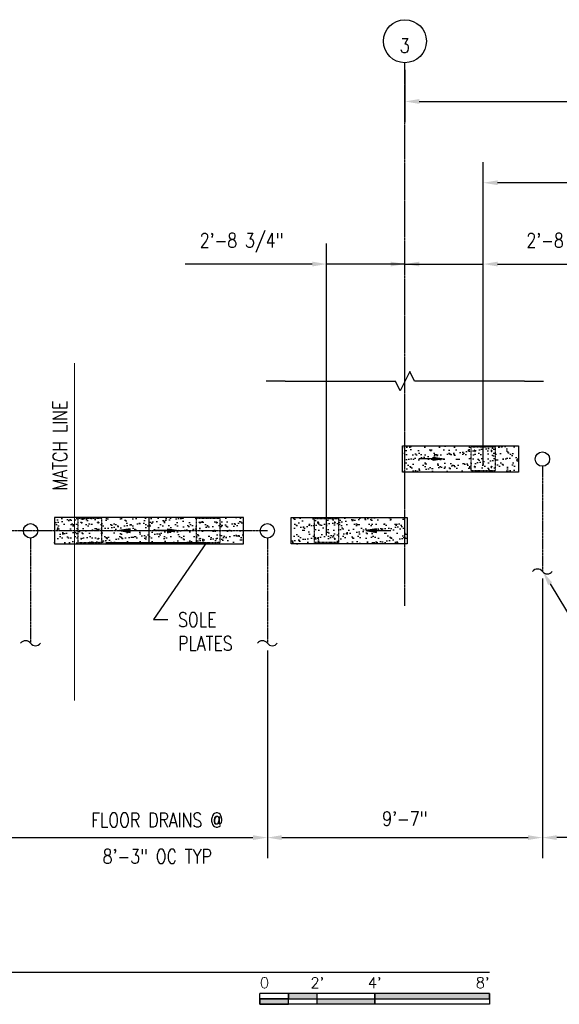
# Model space of a CAD drawing. Header units: inches. Extents: x -1118 to 4898, y -2233 to -529.
# Tile 92 of 124: x 45 to 271, y -2231 to -1819. Entities that reach past the tile are written whole.
import ezdxf
from ezdxf import colors
from ezdxf.entities.mleader import LeaderData, LeaderLine
from ezdxf.enums import TextEntityAlignment as Align
from ezdxf.math import Vec2, Vec3

# ---------------------------------------------------------------- set-up
doc = ezdxf.new("R2010")
doc.units = ezdxf.units.IN
doc.header["$MEASUREMENT"] = 0
for name, pattern in [('CENTER2', [1.125, 0.75, -0.125, 0.125, -0.125]), ('Dash', [0.25, 0.125, -0.125]), ('PHANTOM2', [1.25, 0.625, -0.125, 0.125, -0.125, 0.125, -0.125])]:
    doc.linetypes.add(name, pattern=pattern)
doc.layers.get('0').update_dxf_attribs({"color": 241})
for name, color, linetype in [('A-DETL-THIN', 1, 'Continuous'), ('A-FLOR-PATT', 8, 'Continuous'), ('A-FLOR-SLOPE', 172, 'Continuous'), ('P-DRNS-PIPE', 3, 'Dash'), ('S-ANNO-DIMS', 1, 'Continuous'), ('S-ANNO-NOTE', 2, 'Continuous'), ('S-ANNO-SYMB', 2, 'Continuous'), ('S-ANNO-SYMB C', 2, 'Continuous'), ('S-DOOR-SOLE', 131, 'Dash'), ('S-DOOR-TRNCH', 173, 'Continuous'), ('S-GRID', 1, 'CENTER2'), ('S-GRID-IDEN', 1, 'Continuous')]:
    doc.layers.add(name, color=color, linetype=linetype)
doc.styles.add('Annotative', font='romans.shx', dxfattribs={"width": 0.8, "height": 0.125})
doc.styles.add('Arial', font='romans.shx', dxfattribs={"width": 0.8})
doc.dimstyles.new('Annotative', dxfattribs={"dimscale": 0, "dimtxt": 0.125, "dimasz": 0.125, "dimexe": 0.18, "dimexo": 0.0625, "dimgap": 0.09, "dimtad": 1, "dimdec": 3, "dimzin": 3, "dimdsep": 46, "dimlunit": 4, "dimtxsty": 'Annotative', "dimcen": 0.09, "dimclrt": 2, "dimazin": 2, "dimtfac": 1, "dimtdec": 3, "dimtmove": 0, "dimatfit": 0, "dimfxl": 1, "dimtfill": 1, "dimfrac": 2, "dimtolj": 1, "dimtzin": 0, "dimarcsym": 0})
pattern_1 = [(37.50000000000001, (-808.1122841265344, -1320.387536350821), (-0.1259867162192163, 3.853647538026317), [0, -3.04, 0, -3.4, 0, -3.25]), (7.499999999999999, (-808.1122841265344, -1320.387536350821), (3.539553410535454, 5.644292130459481), [0, -1.64, 0, -2.74, 0, -1.05]), (327.5, (-810.5722841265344, -1320.387536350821), (6.22828372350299, 0.01131810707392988), [0, -1, 0, -3.6, 0, -4.7]), (317.5, (-810.5722841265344, -1320.387536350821), (6.012253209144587, 1.755351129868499), [0, -0.5, 0, -2.36, 0, -2.7])]

# ---------------------------------------------------------------- blocks, each defined once
blk = doc.blocks.new('Grid - Circle 3_8_-570341-TRENCH LAYOUT PLAN')
at = {"layer": 'S-GRID-IDEN'}
blk.add_circle((0, 0), 0.1875000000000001, dxfattribs=at)
blk = doc.blocks.new('*U20')
at = {"linetype": 'Continuous', "lineweight": -3}
blk.add_line((1.124999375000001, 0.625), (27.47515216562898, 0.625), dxfattribs=at)
at = {"lineweight": -3, "style": 'Arial'}
blk.add_attdef('DRAWING_AREA_TITLE', text='', height=0.187499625, dxfattribs=at).set_placement((1.374295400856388, 0.6339068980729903), align=Align.BOTTOM_LEFT)
blk.add_attdef('X#', text='', height=0.187499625, dxfattribs=at).set_placement((0.8125, 0.625), align=Align.MIDDLE_CENTER)
blk.add_attdef('SCALE:', text='', height=0.09375, dxfattribs=at).set_placement((1.374295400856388, 0.5605850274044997), align=Align.TOP_LEFT)
blk = doc.blocks.new('*U13')
for points in [[(-1.999996, -0.2812494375), (-1.7499965, -0.2812494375), (-1.7499965, -0.2343745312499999), (-1.999996, -0.2343745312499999)], [(-1.7499965, -0.2343745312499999), (-1.499997, -0.2343745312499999), (-1.499997, -0.1874996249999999), (-1.7499965, -0.1874996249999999)], [(-1.499997, -0.2343745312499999), (-0.9999979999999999, -0.2343745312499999), (-0.9999979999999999, -0.2812494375), (-1.499997, -0.2812494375)], [(-0.9999979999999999, -0.2343745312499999), (0, -0.2343745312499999), (0, -0.1874996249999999), (-0.9999979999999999, -0.1874996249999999)]]:
    blk.add_hatch(color=256).paths.add_polyline_path(points)
for p, q in [((0, -0.1874996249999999), (-1.999996, -0.1874996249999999)), ((-1.999996, -0.2812494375), (-1.999996, -0.1874996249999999)), ((-1.999996, -0.2343745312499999), (0, -0.2343745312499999)), ((-1.7499965, -0.2812494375), (-1.7499965, -0.1874996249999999)), ((-1.499997, -0.2812494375), (-1.499997, -0.1874996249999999)), ((-0.9999979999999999, -0.2812494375), (-0.9999979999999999, -0.1884996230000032)), ((0, -0.1874996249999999), (0, -0.2812494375)), ((0, -0.2812494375), (-1.999996, -0.2812494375))]:
    blk.add_line(p, q)
at = {"flags": 128}
for points in [[(-1.999996, -0.2812494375), (-1.7499965, -0.2812494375), (-1.7499965, -0.2343745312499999), (-1.999996, -0.2343745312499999), (-1.999996, -0.2812494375)], [(-1.7499965, -0.2343745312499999), (-1.499997, -0.2343745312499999), (-1.499997, -0.1874996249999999), (-1.7499965, -0.1874996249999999), (-1.7499965, -0.2343745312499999)], [(-1.499997, -0.2343745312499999), (-0.9999979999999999, -0.2343745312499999), (-0.9999979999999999, -0.2812494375), (-1.499997, -0.2812494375), (-1.499997, -0.2343745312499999)], [(-0.9999979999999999, -0.2343745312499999), (0, -0.2343745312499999), (0, -0.1874996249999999), (-0.9999979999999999, -0.1874996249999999), (-0.9999979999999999, -0.2343745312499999)]]:
    blk.add_lwpolyline(points, close=True, dxfattribs=at)
at = {"style": 'Arial'}
blk.add_text('0', height=0.0937498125, dxfattribs=at).set_placement((-1.999996, -0.09374981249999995), align=Align.MIDDLE_LEFT)
for s, p in [("2'", (-1.499997, -0.09374981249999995)), ("4'", (-0.9999979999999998, -0.09374981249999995))]:
    blk.add_text(s, height=0.0937498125, dxfattribs=at).set_placement(p, align=Align.MIDDLE_CENTER)
blk.add_text("8'", height=0.0937498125, dxfattribs=at).set_placement((0, -0.09374981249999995), align=Align.MIDDLE_RIGHT)
blk = doc.blocks.new('*U19')
for p, q in [((0.4999999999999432, 1.000000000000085), (-0.5, -1.000000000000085)), ((1, -2.842170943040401e-14), (0.4999999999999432, 1.000000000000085)), ((-12.50000000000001, -4.721115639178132e-14), (-14.50000000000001, -4.721115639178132e-14)), ((-12.50000000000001, -4.721115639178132e-14), (-1.000000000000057, -2.846980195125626e-14)), ((-0.5, -1.000000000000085), (-1, -2.842170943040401e-14)), ((12.49999999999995, -4.721115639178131e-14), (1, -2.846980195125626e-14)), ((12.49999999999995, -4.721115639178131e-14), (14.49999999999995, -4.437620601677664e-14))]:
    blk.add_line(p, q)
blk = doc.blocks.new('*D85')
at = {"layer": 'S-ANNO-DIMS', "color": 0, "lineweight": -2, "transparency": 16777216}
for p, q in [((-148.489713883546, -2082.980664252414), (-148.489713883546, -2169.92916059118)), ((148.5102861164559, -2082.980664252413), (148.5102861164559, -2169.92916059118)), ((-142.489713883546, -2161.28916059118), (142.5102861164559, -2161.28916059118))]:
    blk.add_line(p, q, dxfattribs=at)
at = {"layer": 'S-ANNO-DIMS', "color": 0, "transparency": 16777216}
for points in [[(-142.489713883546, -2160.28916059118), (-142.489713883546, -2162.28916059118), (-148.489713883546, -2161.28916059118)], [(142.5102861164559, -2160.28916059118), (142.5102861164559, -2162.28916059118), (148.5102861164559, -2161.28916059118)]]:
    blk.add_solid(points, dxfattribs=at)
at = {"layer": 'S-ANNO-DIMS', "color": 2, "lineweight": -3, "transparency": 16777216, "char_height": 6, "width": 184.859066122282, "attachment_point": 5, "style": 'Annotative', "bg_fill": 3, "box_fill_scale": 1.25, "bg_fill_color": 256, "bg_fill_true_color": 13158600, "bg_fill_transparency": 0}
for s, insert in [('\\A1;FLOOR DRAINS @ ', (102.4942866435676, -2153.96916059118)), ('\\A1;8\'-3" OC TYP', (102.4942866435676, -2169.180589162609))]:
    blk.add_mtext(s, dxfattribs=dict(at, insert=insert))
blk = doc.blocks.new('*D86')
at = {"layer": 'S-ANNO-DIMS', "color": 0, "lineweight": -2, "transparency": 16777216}
for p, q in [((263.4975702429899, -2052.979701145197), (263.4975702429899, -2169.92916059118)), ((148.5102861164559, -2082.980664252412), (148.5102861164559, -2169.92916059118)), ((154.5102861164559, -2161.28916059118), (257.4975702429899, -2161.28916059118))]:
    blk.add_line(p, q, dxfattribs=at)
at = {"layer": 'S-ANNO-DIMS', "color": 0, "transparency": 16777216}
for points in [[(154.5102861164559, -2160.28916059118), (154.5102861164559, -2162.28916059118), (148.5102861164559, -2161.28916059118)], [(257.4975702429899, -2160.28916059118), (257.4975702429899, -2162.28916059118), (263.4975702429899, -2161.28916059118)]]:
    blk.add_solid(points, dxfattribs=at)
at = {"layer": 'S-ANNO-DIMS', "color": 2, "transparency": 16777216, "insert": (206.0039281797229, -2153.397732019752), "char_height": 6, "attachment_point": 5, "style": 'Annotative', "bg_fill": 3, "box_fill_scale": 1.25, "bg_fill_color": 256, "bg_fill_true_color": 13158600, "bg_fill_transparency": 0}
blk.add_mtext('\\A1;9\'-7"', dxfattribs=at)
blk = doc.blocks.new('*D87')
at = {"layer": 'S-ANNO-DIMS', "color": 0, "lineweight": -2, "transparency": 16777216}
for p, q in [((263.4975702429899, -2052.979701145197), (263.4975702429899, -2169.92916059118)), ((956.4975702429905, -2052.97731585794), (956.4975702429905, -2169.92916059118)), ((950.4975702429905, -2161.28916059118), (269.4975702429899, -2161.28916059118))]:
    blk.add_line(p, q, dxfattribs=at)
at = {"layer": 'S-ANNO-DIMS', "color": 0, "transparency": 16777216}
for points in [[(269.4975702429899, -2160.28916059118), (269.4975702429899, -2162.28916059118), (263.4975702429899, -2161.28916059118)], [(950.4975702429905, -2160.28916059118), (950.4975702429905, -2162.28916059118), (956.4975702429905, -2161.28916059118)]]:
    blk.add_solid(points, dxfattribs=at)
at = {"layer": 'S-ANNO-DIMS', "color": 2, "lineweight": -3, "transparency": 16777216, "insert": (610.1225702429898, -2153.397732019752), "char_height": 6, "width": 166.7663327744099, "attachment_point": 5, "style": 'Annotative'}
blk.add_mtext('\\A1;FLOOR DRAINS @ 8\'-3" OC TYP', dxfattribs=at)
blk = doc.blocks.new('*D92')
at = {"layer": 'S-ANNO-DIMS', "color": 0, "lineweight": -2, "transparency": 16777216}
for p, q in [((206.0103339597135, -1840.206042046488), (206.0103339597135, -1862.049589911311)), ((568.0103339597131, -1840.206042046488), (568.0103339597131, -1862.049589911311)), ((212.0103339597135, -1853.409589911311), (562.0103339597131, -1853.409589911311))]:
    blk.add_line(p, q, dxfattribs=at)
at = {"layer": 'S-ANNO-DIMS', "color": 0, "transparency": 16777216}
for points in [[(212.0103339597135, -1852.409589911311), (212.0103339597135, -1854.409589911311), (206.0103339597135, -1853.409589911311)], [(562.0103339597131, -1852.409589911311), (562.0103339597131, -1854.409589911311), (568.0103339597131, -1853.409589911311)]]:
    blk.add_solid(points, dxfattribs=at)
at = {"layer": 'S-ANNO-DIMS', "color": 2, "transparency": 16777216, "insert": (387.0103339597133, -1845.518161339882), "char_height": 6, "attachment_point": 5, "style": 'Annotative', "bg_fill": 3, "box_fill_scale": 1.25, "bg_fill_color": 256, "bg_fill_true_color": 13158600, "bg_fill_transparency": 0}
blk.add_mtext('\\A1;30\'-2"', dxfattribs=at)
blk = doc.blocks.new('*D83')
at = {"layer": 'S-ANNO-DIMS', "color": 0, "lineweight": -2, "transparency": 16777216}
for p, q in [((173.2602861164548, -2034.877386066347), (173.2602861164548, -1912.769589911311)), ((206.0039281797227, -1918.409589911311), (206.0039281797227, -1912.769589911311)), ((167.2602861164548, -1921.409589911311), (114.2202861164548, -1921.409589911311)), ((206.0039281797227, -1921.409589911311), (173.2602861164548, -1921.409589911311)), ((212.0039281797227, -1921.409589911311), (218.0039281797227, -1921.409589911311))]:
    blk.add_line(p, q, dxfattribs=at)
at = {"layer": 'S-ANNO-DIMS', "color": 0, "transparency": 16777216}
for points in [[(167.2602861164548, -1920.409589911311), (167.2602861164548, -1922.409589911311), (173.2602861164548, -1921.409589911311)], [(212.0039281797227, -1920.409589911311), (212.0039281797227, -1922.409589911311), (206.0039281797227, -1921.409589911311)]]:
    blk.add_solid(points, dxfattribs=at)
at = {"layer": 'S-ANNO-DIMS', "color": 2, "transparency": 16777216, "insert": (137.7402861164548, -1912.518161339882), "char_height": 6, "attachment_point": 5, "style": 'Annotative', "bg_fill": 3, "box_fill_scale": 1.25, "bg_fill_color": 256, "bg_fill_true_color": 13158600, "bg_fill_transparency": 0}
blk.add_mtext('\\A1;2\'-8 3/4"', dxfattribs=at)
blk = doc.blocks.new('TRENCH SOLE PLATE')
at = {"lineweight": -3, "ltscale": 0.25}
blk.add_lwpolyline([(-5, 5), (-5, -5), (5, -5), (5, 5)], close=True, dxfattribs=at)
for centre, radius in [((-3.499999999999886, 3.374999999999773), 0.25), ((3.5, 3.374999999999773), 0.2499999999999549), ((-3.499999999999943, -3.374999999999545), 0.2499999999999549), ((3.500000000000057, -3.374999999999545), 0.25)]:
    blk.add_circle(centre, radius, dxfattribs=at)
blk = doc.blocks.new('ARROW')
for p, q in [((-0.09375, -0.015625), (-0.09375, 0.015625)), ((-0.09375, 0.015625), (0, 0)), ((0, 0), (-0.09375, -0.015625))]:
    blk.add_line(p, q)
blk.add_lwpolyline([(-0.09375, 0), (-0.21875, 0)])
blk.add_solid([(-0.09375, 0.015625), (0, 0), (-0.09375, -0.015625)])
blk = doc.blocks.new('*D79')
at = {"layer": 'S-ANNO-DIMS', "color": 0, "lineweight": -2, "transparency": 16777216}
for p, q in [((206.0167397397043, -1918.409589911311), (206.0167397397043, -1912.769589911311)), ((238.7603818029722, -2004.876422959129), (238.7603818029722, -1912.769589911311)), ((200.0167397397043, -1921.409589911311), (194.0167397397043, -1921.409589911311)), ((206.0167397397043, -1921.409589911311), (238.7603818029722, -1921.409589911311)), ((244.7603818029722, -1921.409589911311), (297.8003818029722, -1921.409589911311))]:
    blk.add_line(p, q, dxfattribs=at)
at = {"layer": 'S-ANNO-DIMS', "color": 0, "transparency": 16777216}
for points in [[(200.0167397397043, -1920.409589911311), (200.0167397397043, -1922.409589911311), (206.0167397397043, -1921.409589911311)], [(244.7603818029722, -1920.409589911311), (244.7603818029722, -1922.409589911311), (238.7603818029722, -1921.409589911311)]]:
    blk.add_solid(points, dxfattribs=at)
at = {"layer": 'S-ANNO-DIMS', "color": 2, "transparency": 16777216, "insert": (274.2803818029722, -1912.518161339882), "char_height": 6, "attachment_point": 5, "style": 'Annotative', "bg_fill": 3, "box_fill_scale": 1.25, "bg_fill_color": 256, "bg_fill_true_color": 13158600, "bg_fill_transparency": 0}
blk.add_mtext('\\A1;2\'-8 3/4"', dxfattribs=at)
blk = doc.blocks.new('*D73')
at = {"layer": 'S-ANNO-DIMS', "color": 0, "lineweight": -2, "transparency": 16777216}
for p, q in [((238.7475702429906, -2004.876422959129), (238.7475702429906, -1878.769589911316)), ((535.7583026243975, -2004.877386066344), (535.7583026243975, -1878.769589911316)), ((529.7583026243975, -1887.409589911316), (244.7475702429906, -1887.409589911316))]:
    blk.add_line(p, q, dxfattribs=at)
at = {"layer": 'S-ANNO-DIMS', "color": 0, "transparency": 16777216}
for points in [[(244.7475702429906, -1886.409589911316), (244.7475702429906, -1888.409589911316), (238.7475702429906, -1887.409589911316)], [(529.7583026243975, -1886.409589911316), (529.7583026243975, -1888.409589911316), (535.7583026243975, -1887.409589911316)]]:
    blk.add_solid(points, dxfattribs=at)
at = {"layer": 'S-ANNO-DIMS', "color": 2, "transparency": 16777216, "insert": (387.2529364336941, -1878.518161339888), "char_height": 6, "attachment_point": 5, "style": 'Annotative', "bg_fill": 3, "box_fill_scale": 1.25, "bg_fill_color": 256, "bg_fill_true_color": 13158600, "bg_fill_transparency": 0}
blk.add_mtext('\\A1;SOLE PLATES @ 4\'-1 1/2" OC TYP', dxfattribs=at)
blk = doc.blocks.new('_DotSmall')
at = {"color": 0, "linetype": 'ByBlock', "const_width": 0.5}
blk.add_lwpolyline([(-0.0625, 0, 1), (0.0625, 0, 1)], format="xyb", close=True, dxfattribs=at)

msp = doc.modelspace()

# ---------------------------------------------------------------- linework, layer by layer
at = {"layer": 'A-FLOR-SLOPE', "lineweight": -3}
msp.add_line((99.01028611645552, -2027.380734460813), (99.01028611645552, -2038.380734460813), dxfattribs=at)
at = {"layer": 'P-DRNS-PIPE', "lineweight": -3}
for p, q in [((263.4975702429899, -2005.979701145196), (263.4975702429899, -2049.979701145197)), ((49.51028611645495, -2035.980664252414), (49.51028611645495, -2079.980664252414)), ((148.5102861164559, -2035.980664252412), (148.5102861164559, -2079.980664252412))]:
    msp.add_line(p, q, dxfattribs=at)
at = {"layer": 'P-DRNS-PIPE', "linetype": 'Continuous', "lineweight": -3}
for centre in [(263.4975702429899, -2002.979701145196), (49.51028611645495, -2032.980664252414), (148.5102861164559, -2032.980664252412)]:
    msp.add_circle(centre, 3, dxfattribs=at)
for centre, radius, start, end in [((261.4350702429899, -2051.526576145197), 2.578125, 36.8698976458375, 143.1301023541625), ((265.5600702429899, -2048.432826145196), 2.578125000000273, 216.8698976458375, 323.1301023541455), ((47.44778611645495, -2081.527539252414), 2.578125, 36.8698976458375, 143.1301023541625), ((146.4477861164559, -2081.527539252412), 2.578125, 36.8698976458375, 143.1301023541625), ((51.57278611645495, -2078.433789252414), 2.578125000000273, 216.8698976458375, 323.1301023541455), ((150.5727861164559, -2078.433789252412), 2.578125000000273, 216.8698976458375, 323.1301023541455)]:
    msp.add_arc(centre, radius, start, end, dxfattribs=at)
at = {"layer": 'S-GRID', "lineweight": -3}
msp.add_line((206.0103339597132, -2064.373373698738), (206.0103339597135, -1837.206042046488), dxfattribs=at)

# ---------------------------------------------------------------- block references
at = {"layer": 'A-DETL-THIN', "xscale": 4, "yscale": 4, "zscale": 4}
msp.add_blockref('*U19', (206.0156523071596, -1970.384187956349), dxfattribs=at)
at = {"layer": 'S-ANNO-SYMB', "xscale": -48, "yscale": 48, "zscale": 48, "rotation": 359.9999999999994}
msp.add_blockref('ARROW', (86.63780921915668, -2032.880734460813), dxfattribs=at)
at = {"layer": 'S-ANNO-SYMB', "xscale": 48, "yscale": 48, "zscale": 48}
msp.add_blockref('ARROW', (111.3827630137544, -2032.880734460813), dxfattribs=at)
at = {"layer": 'S-ANNO-SYMB C', "lineweight": -3, "xscale": 47.999999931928, "yscale": 47.999999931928, "zscale": 47.999999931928}
for name, p in [('*U20', (-1077.411726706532, -2247.503617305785)), ('*U13', (241.3955753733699, -2217.50361734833))]:
    msp.add_blockref(name, p, dxfattribs=at)
at = {"layer": 'S-DOOR-SOLE', "xscale": -1}
msp.add_blockref('TRENCH SOLE PLATE', (238.7475702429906, -2002.876422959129), dxfattribs=at)
at = {"layer": 'S-DOOR-SOLE'}
msp.add_blockref('TRENCH SOLE PLATE', (74.26028611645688, -2032.877386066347), dxfattribs=at)
at = {"layer": 'S-GRID-IDEN', "lineweight": -3, "xscale": 47.99999999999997, "yscale": 47.99999999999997, "zscale": 47.99999999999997}
msp.add_blockref('Grid - Circle 3_8_-570341-TRENCH LAYOUT PLAN', (206.0103339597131, -1828.206042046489), dxfattribs=at)

# ---------------------------------------------------------------- texts
at = {"layer": 'S-ANNO-NOTE', "lineweight": -3, "insert": (205.9626728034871, -1830.01589939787), "char_height": 5.999999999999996, "width": 4.898267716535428, "attachment_point": 5, "line_spacing_factor": 0.9817037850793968, "style": 'Annotative'}
msp.add_mtext('\\pxqc,t3.2,6.4,9.6,12.8,16,19.2,22.4,25.6,28.8,32,35.2,38.4,41.6,44.8,48,51.2,54.4,57.6,60.8,64,67.2,70.4,73.6,76.8,80,83.2,86.4,89.6,92.8,96,99.2,102.4;{3}', dxfattribs=at)

# ---------------------------------------------------------------- leaders
at = {"layer": 'S-ANNO-NOTE', "lineweight": -3}
ml = msp.add_multileader_mtext('Standard', dxfattribs=at)
ml.set_content('OUTSIDE EDGE\\POF TRENCH', color=256, style='Annotative')
ml.set_leader_properties(color=1, linetype='ByLayer', lineweight=-1)
ml.build(insert=Vec2(0, 0))
ml.multileader.update_dxf_attribs({"text_right_attachment_type": 3, "dogleg_length": 0.125, "arrow_head_size": 6, "scale": 48})
ctx = ml.context
ctx.base_point, ctx.scale, ctx.char_height, ctx.arrow_head_size, ctx.landing_gap_size, ctx.plane_origin = Vec3(-166.0721826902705, -1951.951370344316), 48, 6, 6, 4.32, Vec3(-167.7060561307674, -1788.249306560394)
ctx.right_attachment = 3
notes = []
notes.append((ctx, [(1, (1, 1, 0), (-100.2321826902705, -1961.951370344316), (-1, 0), 6, [(1, [(-89.69175292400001, -2027.379719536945), (-69.4269361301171, -2038.379890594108)], 0, [])])]))
ctx.mtext.insert, ctx.mtext.width, ctx.mtext.flow_direction = Vec3(-161.7521826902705, -1948.951370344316), 55.2475755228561, 5
ml = msp.add_multileader_mtext('Standard', dxfattribs=at)
ml.set_content('1:100 SLOPE (TYP)', color=256, style='Annotative')
ml.set_leader_properties(color=1, linetype='ByLayer', lineweight=-1)
ml.build(insert=Vec2(0, 0))
ml.multileader.update_dxf_attribs({"text_right_attachment_type": 3, "dogleg_length": 0.125, "arrow_head_size": 6, "scale": 48})
ctx = ml.context
ctx.base_point, ctx.scale, ctx.char_height, ctx.arrow_head_size, ctx.landing_gap_size, ctx.plane_origin = Vec3(-492.4816459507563, -2118.061561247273), 48, 6, 6, 4.32, Vec3(-465.3879014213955, -2078.903494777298)
ctx.right_attachment = 3
notes.append((ctx, [(1, (1, 1, 0), (-498.4816459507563, -2118.061561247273), (1, 0), 6, [(1, [(-506.2292579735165, -2032.884085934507), (-515.9742117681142, -2032.884085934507)], 0, [])])]))
ctx.mtext.insert, ctx.mtext.width, ctx.mtext.flow_direction = Vec3(-488.1616459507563, -2114.061561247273), 74.62501234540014, 5
ml = msp.add_multileader_mtext('Standard', dxfattribs=at)
ml.set_content('3" %%C DRAIN OUTLET (TYP)', color=256, style='Annotative')
ml.set_leader_properties(color=1, linetype='ByLayer', lineweight=-1)
ml.build(insert=Vec2(0, 0))
ml.multileader.update_dxf_attribs({"text_right_attachment_type": 3, "dogleg_length": 0.125, "arrow_head_size": 6, "scale": 48})
ctx = ml.context
ctx.base_point, ctx.scale, ctx.char_height, ctx.arrow_head_size, ctx.landing_gap_size, ctx.plane_origin = Vec3(-821.7946929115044, -2052.304569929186), 48, 6, 6, 4.32, Vec3(-800.7096339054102, -2041.135682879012)
ctx.right_attachment = 3
notes.append((ctx, [(1, (1, 1, 0), (-827.7946929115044, -2052.304569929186), (1, 0), 6, [(1, [(-857.6019980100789, -2034.760866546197)], 0, [])])]))
ctx.mtext.insert, ctx.mtext.width, ctx.mtext.flow_direction = Vec3(-817.4746929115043, -2048.304569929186), 54.2787093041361, 5
for ctx, leaders in notes:
    for number, flags, end, landing, length, lines in leaders:
        leader = LeaderData()
        leader.index, (leader.has_last_leader_line, leader.has_dogleg_vector, leader.attachment_direction) = number, flags
        leader.last_leader_point, leader.dogleg_vector, leader.dogleg_length = Vec3(end), Vec3(landing), length
        for number, points, colour, breaks in lines:
            line = LeaderLine()
            line.index, line.vertices, line.color, line.breaks = number, Vec3.list(points), colors.encode_raw_color(colour), breaks
            leader.lines.append(line)
        ctx.leaders.append(leader)

# ---------------------------------------------------------------- next in the draw order: texts
at = {"layer": 'S-ANNO-DIMS', "color": 2, "insert": (64.88533395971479, -1997.28454121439), "char_height": 6, "attachment_point": 8, "rotation": 90, "style": 'Annotative', "bg_fill": 3, "box_fill_scale": 1.25, "bg_fill_color": 256, "bg_fill_true_color": 13158600, "bg_fill_transparency": 0}
msp.add_mtext('\\A1;MATCH LINE', dxfattribs=at)

# ---------------------------------------------------------------- next in the draw order: dimensions: what is measured, and where the dimension line sits
at = {"layer": 'S-ANNO-DIMS'}
dim = msp.add_linear_dim(base=(568.0103339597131, -1853.409589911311), p1=(206.0103339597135, -1837.206042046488), p2=(568.0103339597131, -1837.206042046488), dimstyle='Annotative', override={"dimpost": '\\X'}, dxfattribs=at)
dim.commit()
dim.dimension.update_dxf_attribs({"geometry": '*D92', "text_midpoint": (387.0103339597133, -1845.518161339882)})
dim = msp.add_linear_dim(base=(173.2602861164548, -1921.409589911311), p1=(206.0039281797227, -1921.409589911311), p2=(173.2602861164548, -2037.877386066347), angle=180, dimstyle='Annotative', override={"dimpost": '\\X'}, dxfattribs=at)
dim.commit()
dim.dimension.update_dxf_attribs({"geometry": '*D83', "text_midpoint": (137.7402861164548, -1912.518161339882)})

# ---------------------------------------------------------------- next in the draw order: hatches: boundary and pattern name
at = {"layer": 'A-FLOR-PATT'}
h = msp.add_hatch(dxfattribs=at)
h.set_pattern_fill('AR-SAND', color=256, scale=2)
h.set_pattern_definition([(37.50000000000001, (-594.125, -1290.386573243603), (-0.1259867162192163, 3.853647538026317), [0, -3.04, 0, -3.4, 0, -3.25]), (7.499999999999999, (-594.125, -1290.386573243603), (3.539553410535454, 5.644292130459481), [0, -1.64, 0, -2.74, 0, -1.05]), (327.5, (-596.585, -1290.386573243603), (6.22828372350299, 0.01131810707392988), [0, -1, 0, -3.6, 0, -4.7]), (317.5, (-596.585, -1290.386573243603), (6.012253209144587, 1.755351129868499), [0, -0.5, 0, -2.36, 0, -2.7])])
h.paths.add_polyline_path([(205.0156523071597, -1997.377386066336), (253.4975702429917, -1997.379771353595), (253.4975702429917, -2008.379771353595), (205.0156523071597, -2008.377386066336)])
h = msp.add_hatch(dxfattribs=at)
h.set_pattern_fill('AR-SAND', color=256, scale=2)
h.set_pattern_definition(pattern_1)
h.paths.add_polyline_path([(138.5102861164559, -2027.380734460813), (59.51028611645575, -2027.380734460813), (59.51028611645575, -2038.380734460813), (138.5102861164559, -2038.380734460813)])
h = msp.add_hatch(dxfattribs=at)
h.set_pattern_fill('AR-SAND', color=256, scale=2)
h.set_pattern_definition(pattern_1)
h.paths.add_polyline_path([(158.5102861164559, -2027.380734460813), (207.0156523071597, -2027.377386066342), (207.0156523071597, -2038.377386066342), (158.5102861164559, -2038.380734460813)])

# ---------------------------------------------------------------- next in the draw order: linework, layer by layer
at = {"layer": 'S-ANNO-DIMS', "color": 5, "linetype": 'PHANTOM2', "const_width": 0.5}
msp.add_lwpolyline([(67.88533395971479, -2104.077040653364), (67.88533395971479, -1962.781899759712)], dxfattribs=at)
at = {"layer": 'S-DOOR-SOLE'}
msp.add_line((148.5102861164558, -2032.980664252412), (-148.4897138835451, -2032.980664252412), dxfattribs=at)
at = {"layer": 'S-DOOR-TRNCH', "lineweight": -3}
for points in [[(205.0156523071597, -1997.377386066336), (253.4975702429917, -1997.379771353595), (253.4975702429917, -2008.379771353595), (205.0156523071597, -2008.377386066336)], [(138.5102861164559, -2027.380734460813), (59.51028611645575, -2027.380734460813), (59.51028611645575, -2038.380734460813), (138.5102861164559, -2038.380734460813)], [(158.5102861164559, -2027.380734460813), (207.0156523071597, -2027.377386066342), (207.0156523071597, -2038.377386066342), (158.5102861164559, -2038.380734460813)]]:
    msp.add_lwpolyline(points, close=True, dxfattribs=at)

# ---------------------------------------------------------------- next in the draw order: block references
at = {"layer": 'S-ANNO-SYMB', "yscale": 48, "zscale": 48}
for p, xscale in [((222.3700471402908, -2002.879771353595), 48), ((189.6378092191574, -2032.880734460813), -48)]:
    msp.add_blockref('ARROW', p, dxfattribs=dict(at, xscale=xscale))
at = {"layer": 'S-DOOR-SOLE'}
msp.add_blockref('TRENCH SOLE PLATE', (123.7602861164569, -2032.877386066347), dxfattribs=at)
at = {"layer": 'S-DOOR-SOLE', "xscale": -1}
msp.add_blockref('TRENCH SOLE PLATE', (173.2602861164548, -2032.877386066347), dxfattribs=at)

# ---------------------------------------------------------------- next in the draw order: leaders
at = {"layer": 'S-ANNO-NOTE', "lineweight": -3}
ml = msp.add_multileader_mtext('Standard', dxfattribs=at)
ml.set_content('SOLE\\PPLATES', color=256, style='Annotative')
ml.set_leader_properties(color=1, linetype='ByLayer', lineweight=-1)
ml.build(insert=Vec2(0, 0))
ml.multileader.update_dxf_attribs({"text_right_attachment_type": 3, "dogleg_length": 0.125, "arrow_head_size": 6, "scale": 48})
ctx = ml.context
ctx.base_point, ctx.scale, ctx.char_height, ctx.arrow_head_size, ctx.landing_gap_size, ctx.plane_origin = Vec3(-914.109005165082, -1947.272363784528), 48, 6, 6, 4.32, Vec3(-893.0239461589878, -1936.103476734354)
ctx.right_attachment = 3
notes = []
notes.append((ctx, [(1, (1, 1, 0), (-920.109005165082, -1947.272363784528), (1, 0), 6, [(1, [(-930.2741739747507, -1997.877386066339)], 0, [])])]))
ctx.mtext.insert, ctx.mtext.width, ctx.mtext.flow_direction = Vec3(-909.7890051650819, -1944.272363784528), 54.2787093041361, 5
for ctx, leaders in notes:
    for number, flags, end, landing, length, lines in leaders:
        leader = LeaderData()
        leader.index, (leader.has_last_leader_line, leader.has_dogleg_vector, leader.attachment_direction) = number, flags
        leader.last_leader_point, leader.dogleg_vector, leader.dogleg_length = Vec3(end), Vec3(landing), length
        for number, points, colour, breaks in lines:
            line = LeaderLine()
            line.index, line.vertices, line.color, line.breaks = number, Vec3.list(points), colors.encode_raw_color(colour), breaks
            leader.lines.append(line)
        ctx.leaders.append(leader)

# ---------------------------------------------------------------- next in the draw order: dimensions: what is measured, and where the dimension line sits
at = {"layer": 'S-ANNO-DIMS'}
dim = msp.add_linear_dim(base=(238.7603818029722, -1921.409589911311), p1=(206.0167397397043, -1921.409589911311), p2=(238.7603818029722, -2007.876422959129), dimstyle='Annotative', override={"dimpost": '\\X'}, dxfattribs=at)
dim.commit()
dim.dimension.update_dxf_attribs({"geometry": '*D79', "text_midpoint": (274.2803818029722, -1912.518161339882)})
at = {"layer": 'S-ANNO-DIMS', "lineweight": -3}
dim = msp.add_linear_dim(base=(148.5102861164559, -2161.28916059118), p1=(-148.489713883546, -2079.980664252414), p2=(148.5102861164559, -2079.980664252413), text='FLOOR DRAINS @ \\X8\'-3" OC TYP', dimstyle='Annotative', override={"dimpost": '\\X'}, dxfattribs=at)
dim.commit()
dim.dimension.update_dxf_attribs({"geometry": '*D85', "text_midpoint": (102.4942866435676, -2161.28916059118), "dimtype": 160})

# ---------------------------------------------------------------- next in the draw order: dimensions: what is measured, and where the dimension line sits
at = {"layer": 'S-ANNO-DIMS'}
dim = msp.add_linear_dim(base=(238.7475702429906, -1887.409589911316), p1=(535.7583026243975, -2007.877386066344), p2=(238.7475702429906, -2007.876422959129), angle=180, text='SOLE PLATES @ 4\'-1 1/2" OC TYP', dimstyle='Annotative', override={"dimpost": '\\X'}, dxfattribs=at)
dim.commit()
dim.dimension.update_dxf_attribs({"geometry": '*D73', "text_midpoint": (387.2529364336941, -1878.518161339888)})
dim = msp.add_linear_dim(base=(263.4975702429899, -2161.28916059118), p1=(148.5102861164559, -2079.980664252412), p2=(263.4975702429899, -2049.979701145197), dimstyle='Annotative', override={"dimpost": '\\X'}, dxfattribs=at)
dim.commit()
dim.dimension.update_dxf_attribs({"geometry": '*D86', "text_midpoint": (206.0039281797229, -2153.397732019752)})

# ---------------------------------------------------------------- next in the draw order: dimensions: what is measured, and where the dimension line sits
at = {"layer": 'S-ANNO-DIMS', "lineweight": -3}
dim = msp.add_linear_dim(base=(263.4975702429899, -2161.28916059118), p1=(956.4975702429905, -2049.97731585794), p2=(263.4975702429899, -2049.979701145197), angle=180, text='FLOOR DRAINS @ 8\'-3" OC TYP', dimstyle='Annotative', override={"dimpost": '\\X', "dimtfill": 0}, dxfattribs=at)
dim.commit()
dim.dimension.update_dxf_attribs({"geometry": '*D87', "text_midpoint": (610.1225702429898, -2161.28916059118), "dimtype": 160})

# ---------------------------------------------------------------- next in the draw order: leaders
at = {"layer": 'S-ANNO-NOTE', "lineweight": -3}
ml = msp.add_multileader_mtext('Standard', dxfattribs=at)
ml.set_content('GROUT\\PFILL', color=256, style='Annotative')
ml.set_leader_properties(color=1, linetype='ByLayer', lineweight=-1)
ml.set_arrow_properties(name='DOTSMALL')
ml.build(insert=Vec2(0, 0))
ml.multileader.update_dxf_attribs({"text_right_attachment_type": 3, "dogleg_length": 0.125, "arrow_head_size": 6, "scale": 48})
ctx = ml.context
ctx.base_point, ctx.scale, ctx.char_height, ctx.arrow_head_size, ctx.landing_gap_size, ctx.plane_origin = Vec3(-847.9340423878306, -1946.833628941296), 48, 6, 6, 4.32, Vec3(-817.9336409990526, -1935.664741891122)
ctx.right_attachment = 3
notes = []
notes.append((ctx, [(1, (1, 1, 0), (-853.9340423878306, -1946.833628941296), (1, 0), 6, [(1, [(-872.1013454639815, -2002.880734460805)], 0, [])])]))
ctx.mtext.insert, ctx.mtext.width, ctx.mtext.flow_direction = Vec3(-843.6140423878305, -1943.833628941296), 54.2787093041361, 5
ml = msp.add_multileader_mtext('Standard', dxfattribs=at)
ml.set_content('SOLE\\PPLATES', color=256, style='Annotative')
ml.set_leader_properties(color=1, linetype='ByLayer', lineweight=-1)
ml.build(insert=Vec2(0, 0))
ml.multileader.update_dxf_attribs({"text_right_attachment_type": 3, "dogleg_length": 0.125, "arrow_head_size": 6, "scale": 48})
ctx = ml.context
ctx.base_point, ctx.scale, ctx.char_height, ctx.arrow_head_size, ctx.landing_gap_size, ctx.plane_origin = Vec3(106.85820046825, -2070.083798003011), 48, 6, 6, 4.32, Vec3(104.7149913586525, -2058.914910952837)
ctx.right_attachment = 3
notes.append((ctx, [(1, (1, 1, 0), (100.85820046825, -2070.083798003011), (1, 0), 6, [(0, [(75.0105492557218, -2037.88408593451), (123.0105492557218, -2037.88408593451)], 0, [])])]))
ctx.mtext.insert, ctx.mtext.width, ctx.mtext.flow_direction = Vec3(111.17820046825, -2067.083798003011), 54.2787093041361, 5
ml = msp.add_multileader_mtext('Standard', dxfattribs=at)
ml.set_content('3"%%C DRAIN OUTLET (TYP)', color=256, style='Annotative')
ml.set_leader_properties(color=1, linetype='ByLayer', lineweight=-1)
ml.build(insert=Vec2(0, 0))
ml.multileader.update_dxf_attribs({"text_right_attachment_type": 3, "dogleg_length": 0.125, "arrow_head_size": 6, "scale": 48})
ctx = ml.context
ctx.base_point, ctx.scale, ctx.char_height, ctx.arrow_head_size, ctx.landing_gap_size, ctx.plane_origin = Vec3(299.4298753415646, -2099.526229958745), 48, 6, 6, 4.32, Vec3(320.5149343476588, -2056.354517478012)
ctx.right_attachment = 3
notes.append((ctx, [(1, (1, 1, 0), (293.4298753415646, -2099.526229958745), (1, 0), 6, [(1, [(263.6225702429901, -2049.979701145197)], 0, [])])]))
ctx.mtext.insert, ctx.mtext.width, ctx.mtext.flow_direction = Vec3(303.7498753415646, -2095.526229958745), 54.2787093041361, 5
for ctx, leaders in notes:
    for number, flags, end, landing, length, lines in leaders:
        leader = LeaderData()
        leader.index, (leader.has_last_leader_line, leader.has_dogleg_vector, leader.attachment_direction) = number, flags
        leader.last_leader_point, leader.dogleg_vector, leader.dogleg_length = Vec3(end), Vec3(landing), length
        for number, points, colour, breaks in lines:
            line = LeaderLine()
            line.index, line.vertices, line.color, line.breaks = number, Vec3.list(points), colors.encode_raw_color(colour), breaks
            leader.lines.append(line)
        ctx.leaders.append(leader)

doc.saveas('drawing.dxf')
